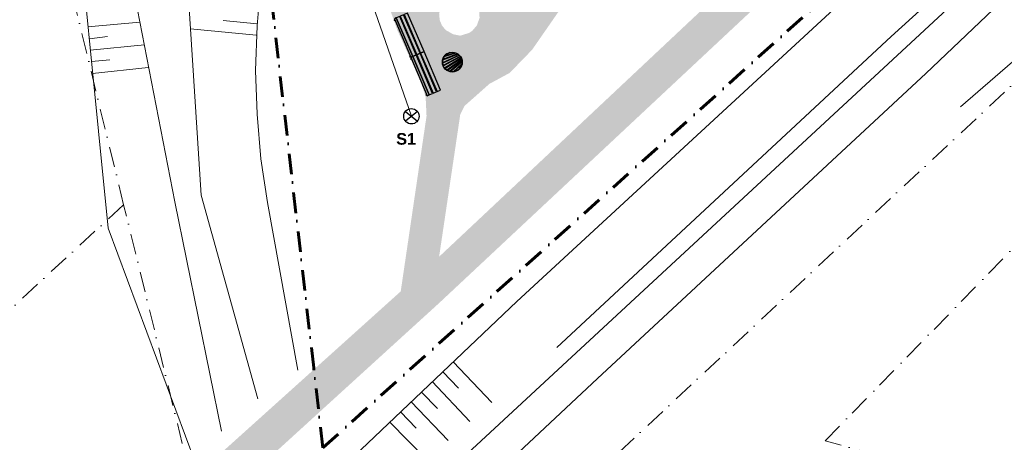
# Model space of a CAD drawing. Header units: millimetres. Extents: x 1001806 to 1216649, y -881308 to -714934.
# Tile 3 of 15: x 1064552 to 1106872, y -825766 to -807598. Entities that reach past the tile are written whole.
import ezdxf

# ---------------------------------------------------------------- set-up
doc = ezdxf.new("R2010")
doc.units = ezdxf.units.MM
doc.header["$MEASUREMENT"] = 0
doc.linetypes.add('ČÁRA ČERCHOVANÁ 3', pattern=[1675.694406, 881.944418, -440.972209, 0, -352.777779])
for name, color, linetype in [('2 - TEXT HLAVNÍ UNIVERSÁL.2D', 7, 'Continuous'), ('2 - ČÁRA HLAVNÍ.2D', 7, 'Continuous'), ('2 - ČÁRA POMOCNÁ.2Da', 7, 'Continuous')]:
    doc.layers.add(name, color=color, linetype=linetype)
doc.styles.add('GENEROVANÝ_STYL_7', font='arialbd.ttf')
doc.linetypes.add('ČÁRA DVOJITÁ II', pattern='A,0,[9,SYROVICE PÓDIUM1.Shx,S=1.984127,R=0,X=0,Y=-0.0625],-250,0', length=250)
doc.linetypes.add('ČÁRA SKICA', pattern='A,0,[1,SYROVICE PÓDIUM1.Shx,S=39.68254,R=0,X=0,Y=1.249e-15],-5000,0', length=5000)

# ---------------------------------------------------------------- blocks, each defined once
blk = doc.blocks.new('Venkovní lavička 26')
at = {"layer": '2 - ČÁRA POMOCNÁ.2Da', "color": 1, "linetype": 'Continuous', "lineweight": 30, "flags": 128}
for points in [[(39.9996, -33.77465), (70.0002, -33.77465), (70.0002, 0), (39.9996, 0)], [(1760.0004, -33.77465), (1760.0004, 0), (1729.9998, 0), (1729.9998, -33.77465)], [(1800, -33.77465), (0, -33.77465), (0, -121.7749), (1800, -121.7749)], [(0, -284.1293), (1800, -284.1293), (1800, -124.059), (0, -124.059)], [(0, -467.0666), (1800, -467.0666), (1800, -306.9963), (0, -306.9963)], [(70.0002, -121.7749), (39.9996, -121.7749), (39.9996, -124.059), (70.0002, -124.059)], [(70.0002, -306.99695), (70.0002, -284.1293), (39.9996, -284.1293), (39.9996, -306.99695)], [(1760.0004, -124.0213), (1760.0004, -121.7749), (1729.9998, -121.7749), (1729.9998, -124.0213)], [(1729.9998, -284.1293), (1729.9998, -306.99695), (1760.0004, -306.99695), (1760.0004, -284.1293)], [(0, -650.0039), (1800, -650.0039), (1800, -489.9336), (0, -489.9336)], [(70.0002, -489.93425), (70.0002, -467.0666), (39.9996, -467.0666), (39.9996, -489.93425)], [(1729.9998, -467.0666), (1729.9998, -489.93425), (1760.0004, -489.93425), (1760.0004, -467.0666)]]:
    blk.add_lwpolyline(points, close=True, dxfattribs=at)

msp = doc.modelspace()

# ---------------------------------------------------------------- hatches: boundary and pattern name
at = {"layer": '2 - ČÁRA HLAVNÍ.2D', "linetype": 'Continuous', "lineweight": 0}
h = msp.add_hatch(color=0, dxfattribs=at)
h.paths.add_polyline_path([(1072539.281, -826828.08), (1080929.281, -819278.08), (1082039.281, -811738.08), (1081999.281, -810908.08), (1081766.601, -810218.005), (1080779.281, -808038.08), (1080449.281, -807098.08), (1080539.281, -806158.08), (1080919.281, -805308.08), (1081609.281, -804628.08), (1082499.281, -804268.08), (1083509.281, -804158.08), (1086549.281, -804668.08), (1088059.281, -804568.08), (1100159.281, -801298.08), (1108208.448, -793643.964), (1122585.42, -780030.961), (1128159.023, -774765.559), (1128537.241, -774376.104), (1132782.709, -770547.974), (1133359.281, -770028.08), (1134679.281, -768768.08), (1133069.281, -767309.08), (1137597.281, -763463.08), (1142069.281, -763752.08), (1133617.602, -771818.828), (1123620.646, -781126.783), (1103988.398, -799748.019), (1082553.484, -819804.441), (1073539.281, -828018.08)])
h.paths.add_polyline_path([(1097989.281, -803308.08), (1089379.281, -805658.08), (1088369.281, -806318.08), (1088146.525, -806624.988), (1086579.281, -808888.08), (1085609.281, -809888.08), (1084739.281, -810358.08), (1083669.281, -811308.08), (1083489.281, -811668.08), (1082579.281, -817788.08)], flags=0)
h.paths.add_polyline_path([(1082605.407, -807617.111), (1082699.489, -807843.767), (1082864.741, -808046.256), (1083186.283, -808225.06), (1083489.375, -808284.455), (1083865.172, -808168.321), (1084006.633, -808073.4), (1084204.675, -807841.454), (1084316.765, -807519.244), (1084307.55, -807224.533), (1084160.174, -806887.92), (1083994.289, -806714.236), (1083759.58, -806581.254), (1083451.4, -806525.098), (1083122.955, -806589.183), (1082862.458, -806753.429), (1082676.758, -806994.71), (1082580.378, -807330.368)], flags=0)

# ---------------------------------------------------------------- linework, layer by layer
at = {"layer": '2 - ČÁRA HLAVNÍ.2D', "color": 0, "linetype": 'ČÁRA DVOJITÁ II', "lineweight": 15}
msp.add_line((1079829.886, -807266.257), (1081386.594, -811750.573), dxfattribs=at)
at = {"layer": '2 - ČÁRA HLAVNÍ.2D', "color": 0, "linetype": 'Continuous', "lineweight": 30}
for p, q in [((1083436.282, -809117.186), (1082726.657, -809446.728)), ((1082727.862, -809462.707), (1083447.712, -809128.416)), ((1082736.836, -809328.101), (1083385.034, -809075.807)), ((1083369.602, -809065.717), (1082741.387, -809310.234)), ((1082798.559, -809186.749), (1083294.15, -809028.605)), ((1083270.235, -809020.491), (1082813.354, -809166.282)), ((1082960.335, -809135.125), (1082952.541, -809121.867)), ((1082989.638, -809125.775), (1082981.844, -809112.517)), ((1083485.907, -809173.295), (1082753.45, -809572.603)), ((1082759.068, -809586.624), (1083494.648, -809185.613)), ((1083523.537, -809234.756), (1082815.394, -809682.441)), ((1082824.912, -809694.169), (1083530.049, -809248.385)), ((1083550.685, -809303.585), (1082908.49, -809769.975)), ((1082921.866, -809778.8), (1083554.939, -809319.035)), ((1083011.037, -809221.375), (1083003.337, -809208.276)), ((1083566.17, -809383.938), (1083030.468, -809827.601)), ((1083039.357, -809210.352), (1083031.657, -809197.254)), ((1083048.293, -809832.315), (1083567.48, -809402.329)), ((1083061.754, -809307.651), (1083054.117, -809294.659)), ((1083089.091, -809294.956), (1083081.454, -809281.964)), ((1083112.487, -809393.953), (1083104.882, -809381.015)), ((1083138.841, -809379.586), (1083131.236, -809366.648)), ((1083163.236, -809480.282), (1083155.631, -809467.344)), ((1083188.607, -809464.243), (1083181.001, -809451.305)), ((1083563.211, -809486.305), (1083183.996, -809842.418)), ((1083214.001, -809566.638), (1083206.363, -809553.646)), ((1083209.074, -809839.444), (1083558.669, -809511.148)), ((1083238.389, -809548.927), (1083230.751, -809535.935)), ((1081129.221, -811544.32), (1081643.966, -811956.826)), ((1081643.966, -811544.32), (1081129.221, -811956.826))]:
    msp.add_line(p, q, dxfattribs=at)
at = {"layer": '2 - ČÁRA HLAVNÍ.2D', "color": 5, "linetype": 'ČÁRA ČERCHOVANÁ 3', "lineweight": 60}
for points in [[(1077579.395, -825998.338), (1077189.223, -822568.28), (1073609.234, -791328.396), (1078919.245, -752928.182)], [(1077579.395, -825998.338), (1106169.212, -800358.096), (1145669.387, -764438.263)]]:
    msp.add_lwpolyline(points, dxfattribs=at)
at = {"layer": '2 - ČÁRA HLAVNÍ.2D', "color": 0, "linetype": 'ČÁRA ČERCHOVANÁ 3', "lineweight": 15}
for points in [[(1149829.342, -770188.188), (1131369.187, -787828.135), (1081269.098, -834648.096), (1037609.32, -875148.396), (1036549.223, -876258.235), (1032629.156, -881308.249)], [(1120919.203, -831488.266), (1099169.395, -825708.355), (1128619.284, -795528.216), (1152589.123, -801888.094), (1143379.153, -837458.324), (1129889.284, -833868.105)], [(1069019.242, -815558.232), (1065239.228, -800038.127)], [(1069019.242, -815558.232), (1054609.328, -828848.077)], [(1071939.184, -827438.377), (1069019.242, -815558.232)]]:
    msp.add_lwpolyline(points, dxfattribs=at)
at = {"layer": '2 - ČÁRA HLAVNÍ.2D', "color": 0, "linetype": 'ČÁRA SKICA', "lineweight": 30}
msp.add_lwpolyline([(1115489.248, -796868.066), (1081669.148, -828218.369)], dxfattribs=at)
at = {"layer": '2 - ČÁRA HLAVNÍ.2D', "color": 0, "linetype": 'Continuous', "lineweight": 30}
for centre, radius in [((1083146.99, -809423.047), 425), ((1083146.99, -809423.047), 422), ((1081386.594, -811750.573), 329.819)]:
    msp.add_circle(centre, radius, dxfattribs=at)
for radius, start, end in [(421, 104.2265242, 142.4182309), (402, 138.2925361, 142.2635587), (421, 58.0776486, 69.5402797), (402, 57.4367117, 60.1323011), (421, 46.5947877, 55.5681814), (402, 45.3759445, 47.6757322), (421, 36.3870468, 44.4138703), (421, 166.9662146, 183.2245816), (421, 185.4055, 200.808117), (421, 145.8556655, 164.456739), (402, 182.1436289, 184.4434203), (402, 162.4021161, 165.0977547), (402, 200.4375082, 202.591981), (421, 316.6719225, 347.9207382), (402, 34.6031864, 36.7576666), (421, 26.5672321, 34.331223), (402, 24.1407872, 26.2952659), (421, 16.4845885, 24.5114049), (402, 343.7949849, 347.7660642), (402, 13.2227206, 15.5225107), (402, 0.7661686, 3.4618157), (421, 5.3302705, 14.3036702), (421, 351.3581701, 2.8208053)]:
    msp.add_arc((1083146.99, -809423.047), radius, start, end, dxfattribs=at)
at = {"layer": '2 - ČÁRA POMOCNÁ.2Da', "color": 0, "linetype": 'Continuous', "lineweight": 15}
for points in [[(1070014.164, -770580.358), (1067872.388, -786481.419), (1068813.471, -803031.504), (1071214.856, -815427.841), (1073226.827, -825292.99)], [(1074784.482, -823897.59), (1072350.646, -815135.781), (1071506.916, -801960.616), (1070468.48, -786319.164), (1072837.413, -770872.418)], [(1087635.136, -821690.912), (1102010.993, -808321.04), (1119859.124, -792127.919), (1141601.391, -772105.562)], [(1142737.181, -773079.096), (1121189.621, -793069.002), (1103503.746, -809911.147), (1089387.498, -823021.409), (1070825.442, -840415.224)], [(1104996.499, -811338.997), (1122974.434, -795762.447)], [(1068359.155, -816563.631), (1066671.696, -799721.487)], [(1068359.155, -816563.631), (1066671.696, -799721.487)], [(1068359.155, -816563.631), (1066671.696, -799721.487)], [(1075206.347, -804069.94), (1074914.287, -805952.107), (1074752.031, -807866.724), (1074687.129, -809781.342), (1074752.031, -811663.508), (1074914.287, -813578.126), (1075206.347, -815460.292)], [(1075206.347, -804069.94), (1074914.287, -805952.107), (1074752.031, -807866.724), (1074687.129, -809781.342), (1074752.031, -811663.508), (1074914.287, -813578.126), (1075206.347, -815460.292)], [(1075206.347, -804069.94), (1074914.287, -805952.107), (1074752.031, -807866.724), (1074687.129, -809781.342), (1074752.031, -811663.508), (1074914.287, -813578.126), (1075206.347, -815460.292)], [(1085915.225, -819711.393), (1100291.083, -806438.874)], [(1069722.103, -807704.469), (1067482.974, -807899.176)], [(1069722.103, -807704.469), (1067482.974, -807899.176)], [(1069722.103, -807704.469), (1067482.974, -807899.176)], [(1073291.729, -807639.566), (1074752.031, -807769.371)], [(1073291.729, -807639.566), (1074752.031, -807769.371)], [(1073291.729, -807639.566), (1074752.031, -807769.371)], [(1068326.704, -808321.04), (1067547.877, -808418.394)], [(1068326.704, -808321.04), (1067547.877, -808418.394)], [(1068326.704, -808321.04), (1067547.877, -808418.394)], [(1071896.33, -807996.529), (1074719.58, -808256.138)], [(1071896.33, -807996.529), (1074719.58, -808256.138)], [(1071896.33, -807996.529), (1074719.58, -808256.138)], [(1069916.81, -808678.003), (1067580.328, -808905.161)], [(1069916.81, -808678.003), (1067580.328, -808905.161)], [(1069916.81, -808678.003), (1067580.328, -808905.161)], [(1068424.058, -809327.026), (1067645.23, -809391.928)], [(1068424.058, -809327.026), (1067645.23, -809391.928)], [(1068424.058, -809327.026), (1067645.23, -809391.928)], [(1070079.066, -809651.537), (1067677.681, -809911.147)], [(1070079.066, -809651.537), (1067677.681, -809911.147)], [(1070079.066, -809651.537), (1067677.681, -809911.147)], [(1075206.347, -815460.292), (1076504.393, -822664.447)], [(1072091.037, -826623.487), (1068359.155, -816563.631)], [(1067872.388, -836878.049), (1085915.225, -819711.393)], [(1084844.337, -824059.846), (1083189.329, -822307.484)], [(1084844.337, -824059.846), (1083189.329, -822307.484)], [(1084844.337, -824059.846), (1083189.329, -822307.484)], [(1083416.487, -823443.274), (1082735.013, -822729.349)], [(1083416.487, -823443.274), (1082735.013, -822729.349)], [(1083416.487, -823443.274), (1082735.013, -822729.349)], [(1083903.254, -824871.125), (1082280.697, -823151.214)], [(1082507.855, -824319.455), (1081826.381, -823605.53)], [(1082507.855, -824319.455), (1081826.381, -823605.53)], [(1082507.855, -824319.455), (1081826.381, -823605.53)], [(1082962.171, -825682.403), (1081372.065, -824027.395)], [(1082962.171, -825682.403), (1081372.065, -824027.395)], [(1082962.171, -825682.403), (1081372.065, -824027.395)], [(1081599.223, -825163.185), (1080917.749, -824449.26)], [(1081599.223, -825163.185), (1080917.749, -824449.26)], [(1081599.223, -825163.185), (1080917.749, -824449.26)], [(1082021.088, -826493.682), (1080463.433, -824903.576)]]:
    msp.add_lwpolyline(points, dxfattribs=at)

# ---------------------------------------------------------------- block references
at = {"layer": '2 - ČÁRA POMOCNÁ.2Da', "color": 0, "linetype": 'Continuous', "lineweight": 30, "zscale": 1000, "rotation": 113.1322413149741}
for p in [(1081332.86, -809224.586), (1082039.998, -810879.867)]:
    msp.add_blockref('Venkovní lavička 26', p, dxfattribs=at)

# ---------------------------------------------------------------- texts
at = {"layer": '2 - TEXT HLAVNÍ UNIVERSÁL.2D', "color": 0, "linetype": 'Continuous', "lineweight": 0, "insert": (1081160.914, -812471.648), "char_height": 500, "attachment_point": 2, "style": 'GENEROVANÝ_STYL_7'}
msp.add_mtext('\\A1;{\\pqc;\\fArial|b1|i0|c0|p0;\\W1.000000;S1}', dxfattribs=at)

doc.saveas('drawing.dxf')
